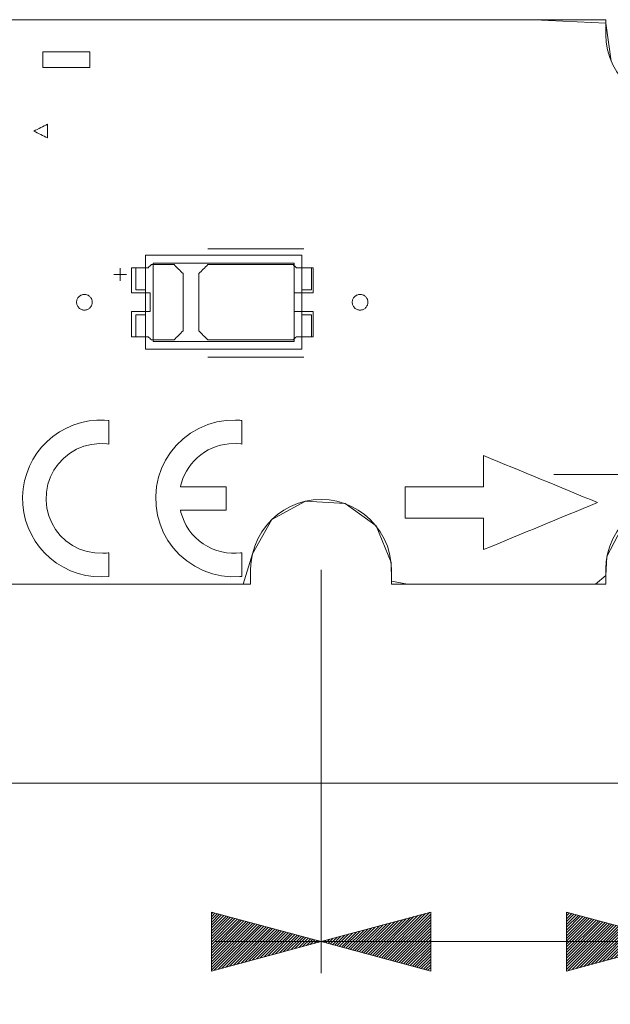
# Model space of a CAD drawing. Header units: inches. Extents: x 511 to 849, y 252 to 484.
# Tile 108 of 256: x 767 to 786, y 423 to 455. Entities that reach past the tile are written whole.
import ezdxf

# ---------------------------------------------------------------- set-up
doc = ezdxf.new("R2010")
doc.units = ezdxf.units.IN
doc.header["$MEASUREMENT"] = 0
for name, pattern in [('AI-Linetype-1', [47.5, 22, -8.5, 8.5, -8.5]), ('AI-Linetype-11', [25.719999, 12.86, -12.86]), ('AI-Linetype-12', [25.719999, 12.86, -12.86]), ('AI-Linetype-23', [25.719999, 12.86, -12.86]), ('AI-Linetype-25', [25.719999, 12.86, -12.86])]:
    doc.linetypes.add(name, pattern=pattern)
doc.layers.add('1', color=7, linetype='Continuous')
doc.layers.add('Top', color=7, linetype='Continuous')

# ---------------------------------------------------------------- blocks, each defined once
blk = doc.blocks.new('block 5')
at = {"layer": '1', "color": 8, "lineweight": 18, "true_color": 0x808080}
blk.add_lwpolyline([(517.869, 430.236), (805.569, 430.236)], dxfattribs=at)
blk = doc.blocks.new('block 959')
at = {"layer": '1', "color": 155, "lineweight": 18, "true_color": 0x4c7299}
blk.add_lwpolyline([(775.732, 444.323), (771.232, 444.323)], dxfattribs=at)
blk = doc.blocks.new('block 960')
at = {"layer": '1', "color": 155, "lineweight": 18, "true_color": 0x4c7299}
blk.add_lwpolyline([(775.732, 446.823), (775.732, 444.323)], dxfattribs=at)
blk = doc.blocks.new('block 961')
at = {"layer": '1', "color": 155, "lineweight": 18, "true_color": 0x4c7299}
blk.add_lwpolyline([(771.232, 446.823), (775.732, 446.823)], dxfattribs=at)
blk = doc.blocks.new('block 962')
at = {"layer": '1', "color": 155, "lineweight": 18, "true_color": 0x4c7299}
blk.add_lwpolyline([(771.232, 444.323), (771.232, 446.823)], dxfattribs=at)
blk = doc.blocks.new('block 963')
at = {"layer": '1', "color": 155, "lineweight": 18, "true_color": 0x4c7299}
blk.add_lwpolyline([(775.982, 444.073), (775.982, 447.073)], dxfattribs=at)
blk = doc.blocks.new('block 964')
at = {"layer": '1', "color": 155, "lineweight": 18, "true_color": 0x4c7299}
blk.add_lwpolyline([(770.982, 444.073), (775.982, 444.073)], dxfattribs=at)
blk = doc.blocks.new('block 965')
at = {"layer": '1', "color": 155, "lineweight": 18, "true_color": 0x4c7299}
blk.add_lwpolyline([(770.982, 447.073), (770.982, 444.073)], dxfattribs=at)
blk = doc.blocks.new('block 966')
at = {"layer": '1', "color": 155, "lineweight": 18, "true_color": 0x4c7299}
blk.add_lwpolyline([(775.982, 447.073), (770.982, 447.073)], dxfattribs=at)
blk = doc.blocks.new('block 967')
at = {"layer": '1', "color": 155, "lineweight": 18, "true_color": 0x4c7299}
blk.add_lwpolyline([(770.682, 445.973), (770.682, 446.673)], dxfattribs=at)
blk = doc.blocks.new('block 968')
at = {"layer": '1', "color": 155, "lineweight": 18, "true_color": 0x4c7299}
blk.add_lwpolyline([(770.682, 446.673), (770.982, 446.673)], dxfattribs=at)
blk = doc.blocks.new('block 969')
at = {"layer": '1', "color": 155, "lineweight": 18, "true_color": 0x4c7299}
blk.add_lwpolyline([(770.982, 445.973), (770.682, 445.973)], dxfattribs=at)
blk = doc.blocks.new('block 970')
at = {"layer": '1', "color": 155, "lineweight": 18, "true_color": 0x4c7299}
blk.add_lwpolyline([(776.282, 445.973), (776.282, 446.673)], dxfattribs=at)
blk = doc.blocks.new('block 971')
at = {"layer": '1', "color": 155, "lineweight": 18, "true_color": 0x4c7299}
blk.add_lwpolyline([(775.982, 445.973), (776.282, 445.973)], dxfattribs=at)
blk = doc.blocks.new('block 972')
at = {"layer": '1', "color": 155, "lineweight": 18, "true_color": 0x4c7299}
blk.add_lwpolyline([(776.282, 446.673), (775.982, 446.673)], dxfattribs=at)
blk = doc.blocks.new('block 973')
at = {"layer": '1', "color": 155, "lineweight": 18, "true_color": 0x4c7299}
blk.add_lwpolyline([(776.282, 445.173), (776.282, 444.473)], dxfattribs=at)
blk = doc.blocks.new('block 974')
at = {"layer": '1', "color": 155, "lineweight": 18, "true_color": 0x4c7299}
blk.add_lwpolyline([(776.282, 444.473), (775.982, 444.473)], dxfattribs=at)
blk = doc.blocks.new('block 975')
at = {"layer": '1', "color": 155, "lineweight": 18, "true_color": 0x4c7299}
blk.add_lwpolyline([(775.982, 445.173), (776.282, 445.173)], dxfattribs=at)
blk = doc.blocks.new('block 976')
at = {"layer": '1', "color": 155, "lineweight": 18, "true_color": 0x4c7299}
blk.add_lwpolyline([(770.682, 445.173), (770.682, 444.473)], dxfattribs=at)
blk = doc.blocks.new('block 977')
at = {"layer": '1', "color": 155, "lineweight": 18, "true_color": 0x4c7299}
blk.add_lwpolyline([(770.982, 445.173), (770.682, 445.173)], dxfattribs=at)
blk = doc.blocks.new('block 978')
at = {"layer": '1', "color": 155, "lineweight": 18, "true_color": 0x4c7299}
blk.add_lwpolyline([(770.682, 444.473), (770.982, 444.473)], dxfattribs=at)
blk = doc.blocks.new('block 1198')
at = {"layer": '1', "color": 18, "lineweight": 13, "true_color": 0x4c0000}
blk.add_lwpolyline([(774.34, 436.586), (672.557, 436.586)], dxfattribs=at)
blk = doc.blocks.new('block 1199')
at = {"layer": '1', "color": 18, "lineweight": 13, "true_color": 0x4c0000}
blk.add_lwpolyline([(785.678, 436.586), (778.84, 436.586)], dxfattribs=at)
blk = doc.blocks.new('block 1207')
at = {"layer": '1', "color": 18, "lineweight": 13, "true_color": 0x4c0000}
blk.add_lwpolyline([(776.036, 443.821), (772.976, 443.821)], dxfattribs=at)
blk = doc.blocks.new('block 1214')
at = {"layer": '1', "color": 18, "lineweight": 13, "true_color": 0x4c0000}
blk.add_lwpolyline([(774.34, 436.586), (672.557, 436.586)], dxfattribs=at)
blk = doc.blocks.new('block 1218')
at = {"layer": '1', "color": 18, "lineweight": 13, "true_color": 0x4c0000}
blk.add_lwpolyline([(776.036, 443.821), (772.976, 443.821)], dxfattribs=at)
blk = doc.blocks.new('block 1222')
at = {"layer": '1', "color": 18, "lineweight": 13, "true_color": 0x4c0000}
blk.add_lwpolyline([(785.678, 436.586), (778.84, 436.586)], dxfattribs=at)
blk = doc.blocks.new('block 1248')
at = {"layer": '1', "color": 18, "lineweight": 13, "true_color": 0x4c0000}
blk.add_lwpolyline([(672.557, 454.585), (785.678, 454.585)], dxfattribs=at)
blk = doc.blocks.new('block 1262')
at = {"layer": '1', "color": 18, "lineweight": 13, "true_color": 0x4c0000}
blk.add_lwpolyline([(776.036, 447.274), (772.976, 447.274)], dxfattribs=at)
blk = doc.blocks.new('block 1263')
at = {"layer": '1', "color": 18, "lineweight": 13, "true_color": 0x4c0000}
blk.add_lwpolyline([(769.976, 446.456), (770.376, 446.456)], dxfattribs=at)
blk = doc.blocks.new('block 1264')
at = {"layer": '1', "color": 18, "lineweight": 13, "true_color": 0x4c0000}
blk.add_lwpolyline([(770.175, 446.256), (770.175, 446.656)], dxfattribs=at)
blk = doc.blocks.new('block 1277')
at = {"layer": '1', "color": 18, "lineweight": 13, "true_color": 0x4c0000}
blk.add_lwpolyline([(770.175, 446.256), (770.175, 446.656)], dxfattribs=at)
blk = doc.blocks.new('block 1280')
at = {"layer": '1', "color": 18, "lineweight": 13, "true_color": 0x4c0000}
blk.add_lwpolyline([(769.976, 446.456), (770.376, 446.456)], dxfattribs=at)
blk = doc.blocks.new('block 1288')
at = {"layer": '1', "color": 18, "lineweight": 13, "true_color": 0x4c0000}
blk.add_lwpolyline([(776.036, 447.274), (772.976, 447.274)], dxfattribs=at)
blk = doc.blocks.new('block 1292')
at = {"layer": '1', "color": 18, "lineweight": 13, "true_color": 0x4c0000}
blk.add_lwpolyline([(672.557, 454.585), (785.678, 454.585)], dxfattribs=at)
blk = doc.blocks.new('block 3705')
at = {"layer": '1', "color": 8, "linetype": 'AI-Linetype-1', "lineweight": 13, "true_color": 0x808080}
blk.add_lwpolyline([(784.02, 440.086), (800.02, 440.086)], dxfattribs=at)
blk = doc.blocks.new('block 3715')
at = {"layer": '1', "color": 193, "linetype": 'AI-Linetype-11', "lineweight": 18, "true_color": 0x9966cc}
blk.add_lwpolyline([(670.307, 425.186), (776.59, 425.186)], dxfattribs=at)
blk = doc.blocks.new('block 3716')
at = {"layer": '1', "color": 193, "linetype": 'AI-Linetype-12', "lineweight": 18, "true_color": 0x9966cc}
blk.add_lwpolyline([(776.59, 437.036), (776.59, 423.186)], dxfattribs=at)
blk = doc.blocks.new('block 3727')
at = {"layer": '1', "color": 193, "linetype": 'AI-Linetype-23', "lineweight": 18, "true_color": 0x9966cc}
blk.add_lwpolyline([(776.59, 425.186), (804.279, 425.186)], dxfattribs=at)
blk = doc.blocks.new('block 3729')
at = {"layer": '1', "color": 193, "linetype": 'AI-Linetype-25', "lineweight": 18, "true_color": 0x9966cc}
blk.add_lwpolyline([(776.59, 437.036), (776.59, 423.186)], dxfattribs=at)
blk = doc.blocks.new('block 4244')
at = {"layer": '1', "color": 155, "lineweight": 18, "true_color": 0x4c7299}
blk.add_lwpolyline([(785.678, 454.585), (785.679, 454.106), (785.695, 453.864), (785.738, 453.62), (785.81, 453.377), (785.909, 453.143), (786.035, 452.92), (786.185, 452.713), (786.355, 452.526), (786.543, 452.362), (786.743, 452.222), (786.954, 452.107), (787.182, 452.012), (787.423, 451.942), (787.673, 451.899), (787.928, 451.885), (788.184, 451.899), (788.434, 451.942), (788.675, 452.012), (788.903, 452.107), (789.114, 452.222), (789.314, 452.362), (789.502, 452.526), (789.672, 452.713), (789.822, 452.92), (789.948, 453.143), (790.047, 453.377), (790.119, 453.62), (790.162, 453.864), (790.178, 454.106), (790.178, 454.585)], dxfattribs=at)
blk = doc.blocks.new('block 4248')
at = {"layer": '1', "color": 155, "lineweight": 18, "true_color": 0x4c7299}
blk.add_lwpolyline([(774.34, 436.586), (672.557, 436.586)], dxfattribs=at)
blk = doc.blocks.new('block 4249')
at = {"layer": '1', "color": 155, "lineweight": 18, "true_color": 0x4c7299}
blk.add_lwpolyline([(778.84, 436.586), (778.84, 437.064), (778.823, 437.306), (778.78, 437.551), (778.708, 437.793), (778.609, 438.028), (778.483, 438.251), (778.334, 438.458), (778.163, 438.645), (777.975, 438.809), (777.775, 438.948), (777.564, 439.064), (777.337, 439.158), (777.096, 439.228), (776.845, 439.271), (776.59, 439.286), (776.334, 439.271), (776.084, 439.228), (775.843, 439.158), (775.615, 439.064), (775.404, 438.948), (775.204, 438.809), (775.016, 438.645), (774.846, 438.458), (774.696, 438.251), (774.57, 438.028), (774.471, 437.793), (774.399, 437.551), (774.356, 437.306), (774.34, 437.064), (774.34, 436.586)], dxfattribs=at)
blk = doc.blocks.new('block 4250')
at = {"layer": '1', "color": 155, "lineweight": 18, "true_color": 0x4c7299}
blk.add_lwpolyline([(785.678, 436.586), (778.84, 436.586)], dxfattribs=at)
blk = doc.blocks.new('block 4251')
at = {"layer": '1', "color": 155, "lineweight": 18, "true_color": 0x4c7299}
blk.add_lwpolyline([(790.178, 436.586), (790.178, 437.064), (790.162, 437.306), (790.119, 437.551), (790.047, 437.793), (789.948, 438.028), (789.822, 438.251), (789.672, 438.458), (789.502, 438.645), (789.314, 438.809), (789.114, 438.948), (788.903, 439.064), (788.675, 439.158), (788.434, 439.228), (788.184, 439.271), (787.928, 439.286), (787.673, 439.271), (787.422, 439.228), (787.181, 439.158), (786.954, 439.064), (786.743, 438.948), (786.543, 438.809), (786.355, 438.645), (786.185, 438.458), (786.035, 438.251), (785.909, 438.028), (785.81, 437.793), (785.738, 437.551), (785.695, 437.306), (785.679, 437.064), (785.678, 436.586)], dxfattribs=at)
blk = doc.blocks.new('block 4255')
at = {"layer": '1', "color": 155, "lineweight": 18, "true_color": 0x4c7299}
blk.add_lwpolyline([(672.557, 454.585), (785.678, 454.585)], dxfattribs=at)
blk = doc.blocks.new('block 4270')
at = {"layer": '1', "color": 18, "lineweight": 13, "true_color": 0x4c0000}
for points in [[(730.596, 454.585), (768.993, 454.585), (778.592, 454.585), (783.392, 454.585), (785.678, 454.472), (785.855, 453.261)], [(786.295, 438.584), (785.719, 437.464), (785.678, 436.857), (785.349, 436.586), (784.149, 436.586), (781.75, 436.586), (779.35, 436.586), (778.84, 436.676), (778.827, 437.278), (778.349, 438.439), (777.355, 439.152), (776.098, 439.232), (775.023, 438.651), (774.401, 437.556), (774.101, 436.586), (772.901, 436.586), (770.501, 436.586), (760.902, 436.586)]]:
    blk.add_lwpolyline(points, dxfattribs=at)
blk = doc.blocks.new('block 4319')
at = {"layer": '1', "color": 18, "lineweight": 13, "true_color": 0x4c0000}
blk.add_lwpolyline([(768.786, 445.574), (768.787, 445.598), (768.791, 445.622), (768.797, 445.646), (768.805, 445.669), (768.816, 445.692), (768.828, 445.713), (768.843, 445.734), (768.86, 445.752), (768.878, 445.768), (768.898, 445.783), (768.918, 445.795), (768.94, 445.805), (768.962, 445.813), (768.986, 445.819), (769.011, 445.823), (769.036, 445.824), (769.061, 445.823), (769.086, 445.819), (769.11, 445.813), (769.133, 445.805), (769.154, 445.795), (769.175, 445.783), (769.194, 445.768), (769.212, 445.752), (769.229, 445.734), (769.244, 445.713), (769.257, 445.692), (769.268, 445.669), (769.276, 445.646), (769.282, 445.622), (769.285, 445.598), (769.286, 445.574), (769.285, 445.551), (769.282, 445.527), (769.276, 445.503), (769.268, 445.479), (769.257, 445.457), (769.244, 445.435), (769.229, 445.415), (769.212, 445.397), (769.194, 445.38), (769.175, 445.366), (769.154, 445.354), (769.133, 445.344), (769.11, 445.335), (769.086, 445.329), (769.061, 445.325), (769.036, 445.324), (769.011, 445.325), (768.986, 445.329), (768.962, 445.335), (768.94, 445.344), (768.918, 445.354), (768.898, 445.366), (768.878, 445.38), (768.86, 445.397), (768.843, 445.415), (768.828, 445.435), (768.816, 445.457), (768.805, 445.479), (768.797, 445.503), (768.791, 445.527), (768.787, 445.551), (768.786, 445.574)], dxfattribs=at)
blk = doc.blocks.new('block 4320')
at = {"layer": '1', "color": 18, "lineweight": 13, "true_color": 0x4c0000}
blk.add_lwpolyline([(777.586, 445.574), (777.587, 445.598), (777.591, 445.622), (777.597, 445.646), (777.605, 445.669), (777.616, 445.692), (777.628, 445.713), (777.643, 445.734), (777.66, 445.752), (777.678, 445.768), (777.698, 445.783), (777.718, 445.795), (777.74, 445.805), (777.762, 445.813), (777.786, 445.819), (777.811, 445.823), (777.836, 445.824), (777.861, 445.823), (777.886, 445.819), (777.91, 445.813), (777.933, 445.805), (777.954, 445.795), (777.975, 445.783), (777.994, 445.768), (778.012, 445.752), (778.029, 445.734), (778.044, 445.713), (778.057, 445.692), (778.068, 445.669), (778.076, 445.646), (778.082, 445.622), (778.085, 445.598), (778.086, 445.574), (778.085, 445.551), (778.082, 445.527), (778.076, 445.503), (778.068, 445.479), (778.057, 445.457), (778.044, 445.435), (778.029, 445.415), (778.012, 445.397), (777.994, 445.38), (777.975, 445.366), (777.954, 445.354), (777.933, 445.344), (777.91, 445.335), (777.886, 445.329), (777.861, 445.325), (777.836, 445.324), (777.811, 445.325), (777.786, 445.329), (777.762, 445.335), (777.74, 445.344), (777.718, 445.354), (777.698, 445.366), (777.678, 445.38), (777.66, 445.397), (777.643, 445.415), (777.628, 445.435), (777.616, 445.457), (777.605, 445.479), (777.597, 445.503), (777.591, 445.527), (777.587, 445.551), (777.586, 445.574)], dxfattribs=at)
blk = doc.blocks.new('block 4321')
at = {"layer": '1', "color": 18, "lineweight": 13, "true_color": 0x4c0000}
blk.add_open_spline([(776.336, 445.874), (776.336, 446.141), (776.336, 446.408), (776.336, 446.674), (776.159, 446.674), (775.983, 446.674), (775.806, 446.674), (775.77, 446.708), (775.735, 446.741), (775.699, 446.774), (774.791, 446.774), (773.884, 446.774), (772.976, 446.774), (772.879, 446.678), (772.783, 446.582), (772.686, 446.486), (772.686, 445.878), (772.686, 445.27), (772.686, 444.662), (772.783, 444.566), (772.879, 444.47), (772.976, 444.374), (773.884, 444.374), (774.791, 444.374), (775.699, 444.374), (775.735, 444.408), (775.77, 444.441), (775.806, 444.474), (775.983, 444.474), (776.159, 444.474), (776.336, 444.474), (776.336, 444.741), (776.336, 445.008), (776.336, 445.274), (776.136, 445.274), (775.936, 445.274), (775.736, 445.274), (775.736, 445.474), (775.736, 445.674), (775.736, 445.874), (775.936, 445.874), (776.136, 445.874), (776.336, 445.874)], degree=3, knots=[0, 0, 0, 0, 1, 1, 1, 2, 2, 2, 3, 3, 3, 4, 4, 4, 5, 5, 5, 6, 6, 6, 7, 7, 7, 8, 8, 8, 9, 9, 9, 10, 10, 10, 11, 11, 11, 12, 12, 12, 13, 13, 13, 14, 14, 14, 14], dxfattribs=at)
blk = doc.blocks.new('block 4322')
at = {"layer": '1', "color": 18, "lineweight": 13, "true_color": 0x4c0000}
blk.add_open_spline([(776.336, 445.874), (776.336, 446.141), (776.336, 446.408), (776.336, 446.674), (776.159, 446.674), (775.983, 446.674), (775.806, 446.674), (775.77, 446.708), (775.735, 446.741), (775.699, 446.774), (774.791, 446.774), (773.884, 446.774), (772.976, 446.774), (772.879, 446.678), (772.783, 446.582), (772.686, 446.486), (772.686, 445.878), (772.686, 445.27), (772.686, 444.662), (772.783, 444.566), (772.879, 444.47), (772.976, 444.374), (773.884, 444.374), (774.791, 444.374), (775.699, 444.374), (775.735, 444.408), (775.77, 444.441), (775.806, 444.474), (775.983, 444.474), (776.159, 444.474), (776.336, 444.474), (776.336, 444.741), (776.336, 445.008), (776.336, 445.274), (776.136, 445.274), (775.936, 445.274), (775.736, 445.274), (775.736, 445.474), (775.736, 445.674), (775.736, 445.874), (775.936, 445.874), (776.136, 445.874), (776.336, 445.874)], degree=3, knots=[0, 0, 0, 0, 1, 1, 1, 2, 2, 2, 3, 3, 3, 4, 4, 4, 5, 5, 5, 6, 6, 6, 7, 7, 7, 8, 8, 8, 9, 9, 9, 10, 10, 10, 11, 11, 11, 12, 12, 12, 13, 13, 13, 14, 14, 14, 14], dxfattribs=at)
blk = doc.blocks.new('block 4323')
at = {"layer": '1', "color": 18, "lineweight": 13, "true_color": 0x4c0000}
blk.add_open_spline([(771.897, 446.774), (771.993, 446.678), (772.09, 446.582), (772.186, 446.486), (772.186, 445.878), (772.186, 445.27), (772.186, 444.662), (772.09, 444.566), (771.993, 444.47), (771.897, 444.374), (771.656, 444.374), (771.415, 444.374), (771.174, 444.374), (771.138, 444.408), (771.102, 444.441), (771.066, 444.474), (770.89, 444.474), (770.713, 444.474), (770.536, 444.474), (770.536, 444.741), (770.536, 445.008), (770.536, 445.274), (770.736, 445.274), (770.936, 445.274), (771.136, 445.274), (771.136, 445.474), (771.136, 445.674), (771.136, 445.874), (770.936, 445.874), (770.736, 445.874), (770.536, 445.874), (770.536, 446.141), (770.536, 446.408), (770.536, 446.674), (770.713, 446.674), (770.89, 446.674), (771.066, 446.674), (771.102, 446.708), (771.138, 446.741), (771.174, 446.774), (771.415, 446.774), (771.656, 446.774), (771.897, 446.774)], degree=3, knots=[0, 0, 0, 0, 1, 1, 1, 2, 2, 2, 3, 3, 3, 4, 4, 4, 5, 5, 5, 6, 6, 6, 7, 7, 7, 8, 8, 8, 9, 9, 9, 10, 10, 10, 11, 11, 11, 12, 12, 12, 13, 13, 13, 14, 14, 14, 14], dxfattribs=at)
blk = doc.blocks.new('block 4324')
at = {"layer": '1', "color": 18, "lineweight": 13, "true_color": 0x4c0000}
blk.add_open_spline([(771.897, 446.774), (771.993, 446.678), (772.09, 446.582), (772.186, 446.486), (772.186, 445.878), (772.186, 445.27), (772.186, 444.662), (772.09, 444.566), (771.993, 444.47), (771.897, 444.374), (771.656, 444.374), (771.415, 444.374), (771.174, 444.374), (771.138, 444.408), (771.102, 444.441), (771.066, 444.474), (770.89, 444.474), (770.713, 444.474), (770.536, 444.474), (770.536, 444.741), (770.536, 445.008), (770.536, 445.274), (770.736, 445.274), (770.936, 445.274), (771.136, 445.274), (771.136, 445.474), (771.136, 445.674), (771.136, 445.874), (770.936, 445.874), (770.736, 445.874), (770.536, 445.874), (770.536, 446.141), (770.536, 446.408), (770.536, 446.674), (770.713, 446.674), (770.89, 446.674), (771.066, 446.674), (771.102, 446.708), (771.138, 446.741), (771.174, 446.774), (771.415, 446.774), (771.656, 446.774), (771.897, 446.774)], degree=3, knots=[0, 0, 0, 0, 1, 1, 1, 2, 2, 2, 3, 3, 3, 4, 4, 4, 5, 5, 5, 6, 6, 6, 7, 7, 7, 8, 8, 8, 9, 9, 9, 10, 10, 10, 11, 11, 11, 12, 12, 12, 13, 13, 13, 14, 14, 14, 14], dxfattribs=at)
blk = doc.blocks.new('block 4373')
at = {"layer": '1', "color": 18, "lineweight": 13, "true_color": 0x4c0000}
blk.add_lwpolyline([(768.786, 445.574), (768.787, 445.598), (768.791, 445.622), (768.797, 445.646), (768.805, 445.669), (768.816, 445.692), (768.828, 445.713), (768.843, 445.734), (768.86, 445.752), (768.878, 445.768), (768.898, 445.783), (768.918, 445.795), (768.94, 445.805), (768.962, 445.813), (768.986, 445.819), (769.011, 445.823), (769.036, 445.824), (769.061, 445.823), (769.086, 445.819), (769.11, 445.813), (769.133, 445.805), (769.154, 445.795), (769.175, 445.783), (769.194, 445.768), (769.212, 445.752), (769.229, 445.734), (769.244, 445.713), (769.257, 445.692), (769.268, 445.669), (769.276, 445.646), (769.282, 445.622), (769.285, 445.598), (769.286, 445.574), (769.285, 445.551), (769.282, 445.527), (769.276, 445.503), (769.268, 445.479), (769.257, 445.457), (769.244, 445.435), (769.229, 445.415), (769.212, 445.397), (769.194, 445.38), (769.175, 445.366), (769.154, 445.354), (769.133, 445.344), (769.11, 445.335), (769.086, 445.329), (769.061, 445.325), (769.036, 445.324), (769.011, 445.325), (768.986, 445.329), (768.962, 445.335), (768.94, 445.344), (768.918, 445.354), (768.898, 445.366), (768.878, 445.38), (768.86, 445.397), (768.843, 445.415), (768.828, 445.435), (768.816, 445.457), (768.805, 445.479), (768.797, 445.503), (768.791, 445.527), (768.787, 445.551), (768.786, 445.574)], dxfattribs=at)
blk = doc.blocks.new('block 4375')
at = {"layer": '1', "color": 18, "lineweight": 13, "true_color": 0x4c0000}
blk.add_open_spline([(771.897, 446.774), (771.993, 446.678), (772.09, 446.582), (772.186, 446.486), (772.186, 445.878), (772.186, 445.27), (772.186, 444.662), (772.09, 444.566), (771.993, 444.47), (771.897, 444.374), (771.656, 444.374), (771.415, 444.374), (771.174, 444.374), (771.138, 444.408), (771.102, 444.441), (771.066, 444.474), (770.89, 444.474), (770.713, 444.474), (770.536, 444.474), (770.536, 444.741), (770.536, 445.008), (770.536, 445.274), (770.736, 445.274), (770.936, 445.274), (771.136, 445.274), (771.136, 445.474), (771.136, 445.674), (771.136, 445.874), (770.936, 445.874), (770.736, 445.874), (770.536, 445.874), (770.536, 446.141), (770.536, 446.408), (770.536, 446.674), (770.713, 446.674), (770.89, 446.674), (771.066, 446.674), (771.102, 446.708), (771.138, 446.741), (771.174, 446.774), (771.415, 446.774), (771.656, 446.774), (771.897, 446.774)], degree=3, knots=[0, 0, 0, 0, 1, 1, 1, 2, 2, 2, 3, 3, 3, 4, 4, 4, 5, 5, 5, 6, 6, 6, 7, 7, 7, 8, 8, 8, 9, 9, 9, 10, 10, 10, 11, 11, 11, 12, 12, 12, 13, 13, 13, 14, 14, 14, 14], dxfattribs=at)
blk = doc.blocks.new('block 4382')
at = {"layer": '1', "color": 18, "lineweight": 13, "true_color": 0x4c0000}
blk.add_open_spline([(771.897, 446.774), (771.993, 446.678), (772.09, 446.582), (772.186, 446.486), (772.186, 445.878), (772.186, 445.27), (772.186, 444.662), (772.09, 444.566), (771.993, 444.47), (771.897, 444.374), (771.656, 444.374), (771.415, 444.374), (771.174, 444.374), (771.138, 444.408), (771.102, 444.441), (771.066, 444.474), (770.89, 444.474), (770.713, 444.474), (770.536, 444.474), (770.536, 444.741), (770.536, 445.008), (770.536, 445.274), (770.736, 445.274), (770.936, 445.274), (771.136, 445.274), (771.136, 445.474), (771.136, 445.674), (771.136, 445.874), (770.936, 445.874), (770.736, 445.874), (770.536, 445.874), (770.536, 446.141), (770.536, 446.408), (770.536, 446.674), (770.713, 446.674), (770.89, 446.674), (771.066, 446.674), (771.102, 446.708), (771.138, 446.741), (771.174, 446.774), (771.415, 446.774), (771.656, 446.774), (771.897, 446.774)], degree=3, knots=[0, 0, 0, 0, 1, 1, 1, 2, 2, 2, 3, 3, 3, 4, 4, 4, 5, 5, 5, 6, 6, 6, 7, 7, 7, 8, 8, 8, 9, 9, 9, 10, 10, 10, 11, 11, 11, 12, 12, 12, 13, 13, 13, 14, 14, 14, 14], dxfattribs=at)
blk = doc.blocks.new('block 4406')
at = {"layer": '1', "color": 18, "lineweight": 13, "true_color": 0x4c0000}
blk.add_open_spline([(776.336, 445.874), (776.336, 446.141), (776.336, 446.408), (776.336, 446.674), (776.159, 446.674), (775.983, 446.674), (775.806, 446.674), (775.77, 446.708), (775.735, 446.741), (775.699, 446.774), (774.791, 446.774), (773.884, 446.774), (772.976, 446.774), (772.879, 446.678), (772.783, 446.582), (772.686, 446.486), (772.686, 445.878), (772.686, 445.27), (772.686, 444.662), (772.783, 444.566), (772.879, 444.47), (772.976, 444.374), (773.884, 444.374), (774.791, 444.374), (775.699, 444.374), (775.735, 444.408), (775.77, 444.441), (775.806, 444.474), (775.983, 444.474), (776.159, 444.474), (776.336, 444.474), (776.336, 444.741), (776.336, 445.008), (776.336, 445.274), (776.136, 445.274), (775.936, 445.274), (775.736, 445.274), (775.736, 445.474), (775.736, 445.674), (775.736, 445.874), (775.936, 445.874), (776.136, 445.874), (776.336, 445.874)], degree=3, knots=[0, 0, 0, 0, 1, 1, 1, 2, 2, 2, 3, 3, 3, 4, 4, 4, 5, 5, 5, 6, 6, 6, 7, 7, 7, 8, 8, 8, 9, 9, 9, 10, 10, 10, 11, 11, 11, 12, 12, 12, 13, 13, 13, 14, 14, 14, 14], dxfattribs=at)
blk = doc.blocks.new('block 4424')
at = {"layer": '1', "color": 18, "lineweight": 13, "true_color": 0x4c0000}
blk.add_lwpolyline([(777.586, 445.574), (777.587, 445.598), (777.591, 445.622), (777.597, 445.646), (777.605, 445.669), (777.616, 445.692), (777.628, 445.713), (777.643, 445.734), (777.66, 445.752), (777.678, 445.768), (777.698, 445.783), (777.718, 445.795), (777.74, 445.805), (777.762, 445.813), (777.786, 445.819), (777.811, 445.823), (777.836, 445.824), (777.861, 445.823), (777.886, 445.819), (777.91, 445.813), (777.933, 445.805), (777.954, 445.795), (777.975, 445.783), (777.994, 445.768), (778.012, 445.752), (778.029, 445.734), (778.044, 445.713), (778.057, 445.692), (778.068, 445.669), (778.076, 445.646), (778.082, 445.622), (778.085, 445.598), (778.086, 445.574), (778.085, 445.551), (778.082, 445.527), (778.076, 445.503), (778.068, 445.479), (778.057, 445.457), (778.044, 445.435), (778.029, 445.415), (778.012, 445.397), (777.994, 445.38), (777.975, 445.366), (777.954, 445.354), (777.933, 445.344), (777.91, 445.335), (777.886, 445.329), (777.861, 445.325), (777.836, 445.324), (777.811, 445.325), (777.786, 445.329), (777.762, 445.335), (777.74, 445.344), (777.718, 445.354), (777.698, 445.366), (777.678, 445.38), (777.66, 445.397), (777.643, 445.415), (777.628, 445.435), (777.616, 445.457), (777.605, 445.479), (777.597, 445.503), (777.591, 445.527), (777.587, 445.551), (777.586, 445.574)], dxfattribs=at)
blk = doc.blocks.new('block 4446')
at = {"layer": '1', "color": 18, "lineweight": 13, "true_color": 0x4c0000}
blk.add_open_spline([(776.336, 445.874), (776.336, 446.141), (776.336, 446.408), (776.336, 446.674), (776.159, 446.674), (775.983, 446.674), (775.806, 446.674), (775.77, 446.708), (775.735, 446.741), (775.699, 446.774), (774.791, 446.774), (773.884, 446.774), (772.976, 446.774), (772.879, 446.678), (772.783, 446.582), (772.686, 446.486), (772.686, 445.878), (772.686, 445.27), (772.686, 444.662), (772.783, 444.566), (772.879, 444.47), (772.976, 444.374), (773.884, 444.374), (774.791, 444.374), (775.699, 444.374), (775.735, 444.408), (775.77, 444.441), (775.806, 444.474), (775.983, 444.474), (776.159, 444.474), (776.336, 444.474), (776.336, 444.741), (776.336, 445.008), (776.336, 445.274), (776.136, 445.274), (775.936, 445.274), (775.736, 445.274), (775.736, 445.474), (775.736, 445.674), (775.736, 445.874), (775.936, 445.874), (776.136, 445.874), (776.336, 445.874)], degree=3, knots=[0, 0, 0, 0, 1, 1, 1, 2, 2, 2, 3, 3, 3, 4, 4, 4, 5, 5, 5, 6, 6, 6, 7, 7, 7, 8, 8, 8, 9, 9, 9, 10, 10, 10, 11, 11, 11, 12, 12, 12, 13, 13, 13, 14, 14, 14, 14], dxfattribs=at)
blk = doc.blocks.new('block 4448')
at = {"layer": '1', "color": 18, "lineweight": 13, "true_color": 0x4c0000}
for points in [[(730.596, 454.585), (768.993, 454.585), (778.592, 454.585), (783.392, 454.585), (785.678, 454.472), (785.855, 453.261)], [(786.295, 438.584), (785.719, 437.464), (785.678, 436.857), (785.349, 436.586), (784.149, 436.586), (781.75, 436.586), (779.35, 436.586), (778.84, 436.676), (778.827, 437.278), (778.349, 438.439), (777.355, 439.152), (776.098, 439.232), (775.023, 438.651), (774.401, 437.556), (774.101, 436.586), (772.901, 436.586), (770.501, 436.586), (760.902, 436.586)]]:
    blk.add_lwpolyline(points, dxfattribs=at)
blk = doc.blocks.new('block 4462')
at = {"layer": '1', "color": 18, "lineweight": 13, "true_color": 0x4c0000}
blk.add_open_spline([(781.774, 439.686), (780.94, 439.686), (780.107, 439.686), (779.274, 439.686), (779.274, 439.353), (779.274, 439.019), (779.274, 438.686), (780.107, 438.686), (780.94, 438.686), (781.774, 438.686), (781.774, 438.353), (781.774, 438.019), (781.774, 437.686), (782.989, 438.186), (784.204, 438.686), (785.419, 439.186), (784.204, 439.686), (782.989, 440.186), (781.774, 440.686), (781.774, 440.353), (781.774, 440.019), (781.774, 439.686)], degree=3, knots=[0, 0, 0, 0, 1, 1, 1, 2, 2, 2, 3, 3, 3, 4, 4, 4, 5, 5, 5, 6, 6, 6, 7, 7, 7, 7], dxfattribs=at)
blk = doc.blocks.new('block 4470')
at = {"layer": '1', "color": 18, "lineweight": 13, "true_color": 0x4c0000}
blk.add_lwpolyline([(769.81, 436.83), (769.571, 436.818), (769.327, 436.829), (769.08, 436.864), (768.835, 436.925), (768.596, 437.011), (768.365, 437.122), (768.148, 437.255), (767.947, 437.408), (767.764, 437.579), (767.602, 437.763), (767.462, 437.958), (767.342, 438.164), (767.24, 438.386), (767.159, 438.62), (767.101, 438.866), (767.068, 439.118), (767.061, 439.373), (767.079, 439.627), (767.123, 439.877), (767.192, 440.118), (767.282, 440.347), (767.392, 440.562), (767.52, 440.763), (767.67, 440.954), (767.841, 441.133), (768.032, 441.296), (768.24, 441.441), (768.464, 441.564), (768.698, 441.664), (768.941, 441.74), (769.187, 441.79), (769.433, 441.814), (769.676, 441.815), (769.794, 441.807), (769.809, 441.805), (769.81, 441.791), (769.81, 441.762), (769.81, 441.703), (769.81, 441.23), (769.81, 441.112), (769.81, 441.053), (769.755, 441.057), (769.513, 441.067), (769.264, 441.043), (769.018, 440.982), (768.781, 440.885), (768.561, 440.754), (768.365, 440.596), (768.197, 440.415), (768.06, 440.219), (767.95, 440.003), (767.869, 439.768), (767.822, 439.518), (767.811, 439.262), (767.838, 439.008), (767.9, 438.764), (767.994, 438.536), (768.116, 438.33), (768.266, 438.14), (768.446, 437.968), (768.653, 437.821), (768.882, 437.705), (769.124, 437.623), (769.372, 437.578), (769.619, 437.569), (769.739, 437.577), (769.798, 437.584), (769.81, 437.583), (769.81, 437.568), (769.81, 437.539), (769.81, 437.303), (769.81, 436.83)], dxfattribs=at)
blk = doc.blocks.new('block 4471')
at = {"layer": '1', "color": 18, "lineweight": 13, "true_color": 0x4c0000}
blk.add_lwpolyline([(773.56, 439.693), (772.576, 439.693), (772.33, 439.693), (772.207, 439.693), (772.146, 439.693), (772.115, 439.693), (772.101, 439.694), (772.104, 439.709), (772.179, 439.951), (772.231, 440.071), (772.293, 440.19), (772.365, 440.305), (772.448, 440.416), (772.54, 440.521), (772.641, 440.62), (772.75, 440.71), (772.866, 440.791), (772.988, 440.863), (773.116, 440.924), (773.246, 440.974), (773.379, 441.014), (773.512, 441.042), (773.645, 441.06), (773.905, 441.065), (774.03, 441.054), (774.06, 441.05), (774.06, 441.086), (774.06, 441.157), (774.06, 441.725), (774.06, 441.796), (774.06, 441.804), (774.052, 441.806), (774.034, 441.808), (773.999, 441.811), (773.855, 441.817), (773.561, 441.805), (773.265, 441.758), (772.972, 441.673), (772.69, 441.553), (772.425, 441.399), (772.183, 441.215), (771.967, 441.007), (771.782, 440.78), (771.629, 440.539), (771.501, 440.277), (771.403, 439.995), (771.339, 439.698), (771.311, 439.393), (771.321, 439.086), (771.367, 438.785), (771.449, 438.495), (771.563, 438.223), (771.703, 437.972), (771.873, 437.738), (772.073, 437.52), (772.303, 437.323), (772.557, 437.154), (772.832, 437.017), (773.12, 436.915), (773.416, 436.849), (773.711, 436.82), (774.001, 436.825), (774.037, 436.828), (774.054, 436.83), (774.06, 436.842), (774.06, 436.913), (774.06, 437.055), (774.06, 437.339), (774.06, 437.481), (774.06, 437.552), (774.058, 437.585), (774.023, 437.581), (773.878, 437.569), (773.729, 437.57), (773.576, 437.583), (773.422, 437.611), (773.268, 437.654), (773.117, 437.711), (772.971, 437.782), (772.831, 437.867), (772.7, 437.965), (772.579, 438.074), (772.469, 438.193), (772.372, 438.32), (772.288, 438.453), (772.218, 438.591), (772.162, 438.73), (772.118, 438.87), (772.101, 438.94), (772.179, 438.943), (772.343, 438.943), (772.999, 438.943), (773.327, 438.943), (773.49, 438.943), (773.531, 438.943), (773.552, 438.943), (773.56, 438.945), (773.56, 438.955), (773.56, 439.037), (773.56, 439.693)], dxfattribs=at)
blk = doc.blocks.new('block 4490')
at = {"layer": '1', "color": 18, "lineweight": 13, "true_color": 0x4c0000}
blk.add_lwpolyline([(774.34, 436.586), (774.34, 437.064), (774.356, 437.306), (774.399, 437.551), (774.471, 437.793), (774.57, 438.028), (774.696, 438.251), (774.846, 438.458), (775.016, 438.645), (775.204, 438.809), (775.404, 438.948), (775.615, 439.064), (775.843, 439.158), (776.084, 439.228), (776.334, 439.271), (776.59, 439.286), (776.845, 439.271), (777.096, 439.228), (777.337, 439.158), (777.564, 439.064), (777.775, 438.948), (777.975, 438.809), (778.163, 438.645), (778.334, 438.458), (778.483, 438.251), (778.609, 438.028), (778.708, 437.793), (778.78, 437.551), (778.823, 437.306), (778.84, 437.064), (778.84, 436.586)], dxfattribs=at)
blk = doc.blocks.new('block 4491')
at = {"layer": '1', "color": 18, "lineweight": 13, "true_color": 0x4c0000}
blk.add_lwpolyline([(790.178, 436.586), (790.178, 437.064), (790.162, 437.306), (790.119, 437.551), (790.047, 437.793), (789.948, 438.028), (789.822, 438.251), (789.672, 438.458), (789.502, 438.645), (789.314, 438.809), (789.114, 438.948), (788.903, 439.064), (788.675, 439.158), (788.434, 439.228), (788.184, 439.271), (787.928, 439.286), (787.673, 439.271), (787.422, 439.228), (787.181, 439.158), (786.954, 439.064), (786.743, 438.948), (786.543, 438.809), (786.355, 438.645), (786.185, 438.458), (786.035, 438.251), (785.909, 438.028), (785.81, 437.793), (785.738, 437.551), (785.695, 437.306), (785.679, 437.064), (785.678, 436.586)], dxfattribs=at)
blk = doc.blocks.new('block 4504')
at = {"layer": '1', "color": 18, "lineweight": 13, "true_color": 0x4c0000}
blk.add_lwpolyline([(774.34, 436.586), (774.34, 437.064), (774.356, 437.306), (774.399, 437.551), (774.471, 437.793), (774.57, 438.028), (774.696, 438.251), (774.846, 438.458), (775.016, 438.645), (775.204, 438.809), (775.404, 438.948), (775.615, 439.064), (775.843, 439.158), (776.084, 439.228), (776.334, 439.271), (776.59, 439.286), (776.845, 439.271), (777.096, 439.228), (777.337, 439.158), (777.564, 439.064), (777.775, 438.948), (777.975, 438.809), (778.163, 438.645), (778.334, 438.458), (778.483, 438.251), (778.609, 438.028), (778.708, 437.793), (778.78, 437.551), (778.823, 437.306), (778.84, 437.064), (778.84, 436.586)], dxfattribs=at)
blk = doc.blocks.new('block 4509')
at = {"layer": '1', "color": 18, "lineweight": 13, "true_color": 0x4c0000}
blk.add_lwpolyline([(790.178, 436.586), (790.178, 437.064), (790.162, 437.306), (790.119, 437.551), (790.047, 437.793), (789.948, 438.028), (789.822, 438.251), (789.672, 438.458), (789.502, 438.645), (789.314, 438.809), (789.114, 438.948), (788.903, 439.064), (788.675, 439.158), (788.434, 439.228), (788.184, 439.271), (787.928, 439.286), (787.673, 439.271), (787.422, 439.228), (787.181, 439.158), (786.954, 439.064), (786.743, 438.948), (786.543, 438.809), (786.355, 438.645), (786.185, 438.458), (786.035, 438.251), (785.909, 438.028), (785.81, 437.793), (785.738, 437.551), (785.695, 437.306), (785.679, 437.064), (785.678, 436.586)], dxfattribs=at)
blk = doc.blocks.new('block 4519')
at = {"layer": '1', "color": 18, "lineweight": 13, "true_color": 0x4c0000}
blk.add_lwpolyline([(769.81, 436.83), (769.571, 436.818), (769.327, 436.829), (769.08, 436.864), (768.835, 436.925), (768.596, 437.011), (768.365, 437.122), (768.148, 437.255), (767.947, 437.408), (767.764, 437.579), (767.602, 437.763), (767.462, 437.958), (767.342, 438.164), (767.24, 438.386), (767.159, 438.62), (767.101, 438.866), (767.068, 439.118), (767.061, 439.373), (767.079, 439.627), (767.123, 439.877), (767.192, 440.118), (767.282, 440.347), (767.392, 440.562), (767.52, 440.763), (767.67, 440.954), (767.841, 441.133), (768.032, 441.296), (768.24, 441.441), (768.464, 441.564), (768.698, 441.664), (768.941, 441.74), (769.187, 441.79), (769.433, 441.814), (769.676, 441.815), (769.794, 441.807), (769.809, 441.805), (769.81, 441.791), (769.81, 441.762), (769.81, 441.703), (769.81, 441.23), (769.81, 441.112), (769.81, 441.053), (769.755, 441.057), (769.513, 441.067), (769.264, 441.043), (769.018, 440.982), (768.781, 440.885), (768.561, 440.754), (768.365, 440.596), (768.197, 440.415), (768.06, 440.219), (767.95, 440.003), (767.869, 439.768), (767.822, 439.518), (767.811, 439.262), (767.838, 439.008), (767.9, 438.764), (767.994, 438.536), (768.116, 438.33), (768.266, 438.14), (768.446, 437.968), (768.653, 437.821), (768.882, 437.705), (769.124, 437.623), (769.372, 437.578), (769.619, 437.569), (769.739, 437.577), (769.798, 437.584), (769.81, 437.583), (769.81, 437.568), (769.81, 437.539), (769.81, 437.303), (769.81, 436.83)], dxfattribs=at)
blk = doc.blocks.new('block 4525')
at = {"layer": '1', "color": 18, "lineweight": 13, "true_color": 0x4c0000}
blk.add_open_spline([(781.774, 439.686), (780.94, 439.686), (780.107, 439.686), (779.274, 439.686), (779.274, 439.353), (779.274, 439.019), (779.274, 438.686), (780.107, 438.686), (780.94, 438.686), (781.774, 438.686), (781.774, 438.353), (781.774, 438.019), (781.774, 437.686), (782.989, 438.186), (784.204, 438.686), (785.419, 439.186), (784.204, 439.686), (782.989, 440.186), (781.774, 440.686), (781.774, 440.353), (781.774, 440.019), (781.774, 439.686)], degree=3, knots=[0, 0, 0, 0, 1, 1, 1, 2, 2, 2, 3, 3, 3, 4, 4, 4, 5, 5, 5, 6, 6, 6, 7, 7, 7, 7], dxfattribs=at)
blk = doc.blocks.new('block 4527')
at = {"layer": '1', "color": 18, "lineweight": 13, "true_color": 0x4c0000}
blk.add_lwpolyline([(773.56, 439.693), (772.576, 439.693), (772.33, 439.693), (772.207, 439.693), (772.146, 439.693), (772.115, 439.693), (772.101, 439.694), (772.104, 439.709), (772.179, 439.951), (772.231, 440.071), (772.293, 440.19), (772.365, 440.305), (772.448, 440.416), (772.54, 440.521), (772.641, 440.62), (772.75, 440.71), (772.866, 440.791), (772.988, 440.863), (773.116, 440.924), (773.246, 440.974), (773.379, 441.014), (773.512, 441.042), (773.645, 441.06), (773.905, 441.065), (774.03, 441.054), (774.06, 441.05), (774.06, 441.086), (774.06, 441.157), (774.06, 441.725), (774.06, 441.796), (774.06, 441.804), (774.052, 441.806), (774.034, 441.808), (773.999, 441.811), (773.855, 441.817), (773.561, 441.805), (773.265, 441.758), (772.972, 441.673), (772.69, 441.553), (772.425, 441.399), (772.183, 441.215), (771.967, 441.007), (771.782, 440.78), (771.629, 440.539), (771.501, 440.277), (771.403, 439.995), (771.339, 439.698), (771.311, 439.393), (771.321, 439.086), (771.367, 438.785), (771.449, 438.495), (771.563, 438.223), (771.703, 437.972), (771.873, 437.738), (772.073, 437.52), (772.303, 437.323), (772.557, 437.154), (772.832, 437.017), (773.12, 436.915), (773.416, 436.849), (773.711, 436.82), (774.001, 436.825), (774.037, 436.828), (774.054, 436.83), (774.06, 436.842), (774.06, 436.913), (774.06, 437.055), (774.06, 437.339), (774.06, 437.481), (774.06, 437.552), (774.058, 437.585), (774.023, 437.581), (773.878, 437.569), (773.729, 437.57), (773.576, 437.583), (773.422, 437.611), (773.268, 437.654), (773.117, 437.711), (772.971, 437.782), (772.831, 437.867), (772.7, 437.965), (772.579, 438.074), (772.469, 438.193), (772.372, 438.32), (772.288, 438.453), (772.218, 438.591), (772.162, 438.73), (772.118, 438.87), (772.101, 438.94), (772.179, 438.943), (772.343, 438.943), (772.999, 438.943), (773.327, 438.943), (773.49, 438.943), (773.531, 438.943), (773.552, 438.943), (773.56, 438.945), (773.56, 438.955), (773.56, 439.037), (773.56, 439.693)], dxfattribs=at)
blk = doc.blocks.new('block 4562')
at = {"layer": '1', "color": 18, "lineweight": 13, "true_color": 0x4c0000}
blk.add_open_spline([(767.71, 453.557), (767.71, 453.39), (767.71, 453.224), (767.71, 453.057), (768.21, 453.057), (768.71, 453.057), (769.21, 453.057), (769.21, 453.224), (769.21, 453.39), (769.21, 453.557), (768.71, 453.557), (768.21, 453.557), (767.71, 453.557)], degree=3, knots=[0, 0, 0, 0, 1, 1, 1, 2, 2, 2, 3, 3, 3, 4, 4, 4, 4], dxfattribs=at)
blk = doc.blocks.new('block 4563')
at = {"layer": '1', "color": 18, "lineweight": 13, "true_color": 0x4c0000}
blk.add_open_spline([(767.862, 451.253), (767.716, 451.18), (767.569, 451.106), (767.422, 451.032), (767.569, 450.959), (767.716, 450.886), (767.862, 450.813), (767.862, 450.96), (767.862, 451.107), (767.862, 451.253)], degree=3, knots=[0, 0, 0, 0, 1, 1, 1, 2, 2, 2, 3, 3, 3, 3], dxfattribs=at)
blk = doc.blocks.new('block 4565')
at = {"layer": '1', "color": 18, "lineweight": 13, "true_color": 0x4c0000}
blk.add_lwpolyline([(790.178, 454.585), (790.178, 454.106), (790.162, 453.864), (790.119, 453.62), (790.047, 453.377), (789.948, 453.143), (789.822, 452.92), (789.672, 452.713), (789.502, 452.526), (789.314, 452.362), (789.114, 452.222), (788.903, 452.107), (788.675, 452.012), (788.434, 451.942), (788.184, 451.899), (787.928, 451.885), (787.673, 451.899), (787.423, 451.942), (787.182, 452.012), (786.954, 452.107), (786.743, 452.222), (786.543, 452.362), (786.355, 452.526), (786.185, 452.713), (786.035, 452.92), (785.909, 453.143), (785.81, 453.377), (785.738, 453.62), (785.695, 453.864), (785.679, 454.106), (785.678, 454.585)], dxfattribs=at)
blk = doc.blocks.new('block 4577')
at = {"layer": '1', "color": 18, "lineweight": 13, "true_color": 0x4c0000}
blk.add_lwpolyline([(790.178, 454.585), (790.178, 454.106), (790.162, 453.864), (790.119, 453.62), (790.047, 453.377), (789.948, 453.143), (789.822, 452.92), (789.672, 452.713), (789.502, 452.526), (789.314, 452.362), (789.114, 452.222), (788.903, 452.107), (788.675, 452.012), (788.434, 451.942), (788.184, 451.899), (787.928, 451.885), (787.673, 451.899), (787.423, 451.942), (787.182, 452.012), (786.954, 452.107), (786.743, 452.222), (786.543, 452.362), (786.355, 452.526), (786.185, 452.713), (786.035, 452.92), (785.909, 453.143), (785.81, 453.377), (785.738, 453.62), (785.695, 453.864), (785.679, 454.106), (785.678, 454.585)], dxfattribs=at)
blk = doc.blocks.new('block 6118')
at = {"layer": 'Top', "lineweight": 0}
for points in [[(776.59, 425.186), (773.09, 424.248), (773.09, 426.124), (776.59, 425.186), (776.59, 425.186)], [(773.09, 426.069), (773.133, 426.112)], [(773.09, 425.98), (773.204, 426.093)], [(773.09, 425.89), (773.274, 426.074)], [(773.09, 425.8), (773.345, 426.056)], [(773.09, 425.71), (773.416, 426.037)], [(773.09, 425.62), (773.487, 426.018)], [(773.09, 425.531), (773.558, 425.999)], [(773.09, 425.441), (773.629, 425.98)], [(773.09, 425.351), (773.699, 425.961)], [(773.09, 425.261), (773.77, 425.942)], [(773.09, 425.171), (773.841, 425.923)], [(773.09, 425.082), (773.912, 425.904)], [(773.09, 424.992), (773.983, 425.885)], [(773.09, 424.902), (774.053, 425.866)], [(773.09, 424.812), (774.124, 425.847)], [(773.09, 424.722), (774.195, 425.828)], [(773.09, 424.633), (774.266, 425.809)], [(773.09, 424.543), (774.337, 425.79)], [(773.09, 424.453), (774.408, 425.771)], [(773.09, 424.363), (774.478, 425.752)], [(773.09, 424.273), (774.549, 425.733)], [(773.178, 424.272), (774.62, 425.714)], [(773.301, 424.305), (774.691, 425.695)], [(773.424, 424.338), (774.762, 425.676)], [(773.546, 424.371), (774.833, 425.657)], [(773.669, 424.404), (774.903, 425.638)], [(773.792, 424.436), (774.974, 425.619)], [(773.914, 424.469), (775.045, 425.6)], [(774.037, 424.502), (775.116, 425.581)], [(774.16, 424.535), (775.187, 425.562)], [(774.282, 424.568), (775.258, 425.543)], [(774.405, 424.601), (775.328, 425.524)], [(774.528, 424.634), (775.399, 425.505)], [(774.65, 424.667), (775.47, 425.486)], [(774.773, 424.699), (775.541, 425.467)], [(774.896, 424.732), (775.612, 425.448)], [(775.018, 424.765), (775.682, 425.429)], [(775.141, 424.798), (775.753, 425.41)], [(775.264, 424.831), (775.824, 425.391)], [(775.386, 424.864), (775.895, 425.372)], [(775.509, 424.897), (775.966, 425.353)], [(775.632, 424.929), (776.037, 425.334)], [(775.754, 424.962), (776.107, 425.315)], [(775.877, 424.995), (776.178, 425.296)], [(776, 425.028), (776.249, 425.277)], [(776.122, 425.061), (776.32, 425.258)], [(776.245, 425.094), (776.391, 425.239)], [(776.368, 425.127), (776.462, 425.221)], [(776.49, 425.16), (776.532, 425.202)]]:
    blk.add_lwpolyline(points, dxfattribs=at)
blk = doc.blocks.new('block 6130')
at = {"layer": 'Top', "lineweight": 0}
for points in [[(787.928, 425.186), (784.428, 424.248), (784.428, 426.124), (787.928, 425.186), (787.928, 425.186)], [(784.428, 426.093), (784.453, 426.117)], [(784.428, 426.003), (784.524, 426.098)], [(784.428, 425.913), (784.595, 426.079)], [(784.428, 425.824), (784.665, 426.061)], [(784.428, 425.734), (784.736, 426.042)], [(784.428, 425.644), (784.807, 426.023)], [(784.428, 425.554), (784.878, 426.004)], [(784.428, 425.464), (784.949, 425.985)], [(784.428, 425.375), (785.019, 425.966)], [(784.428, 425.285), (785.09, 425.947)], [(784.428, 425.195), (785.161, 425.928)], [(784.428, 425.105), (785.232, 425.909)], [(784.428, 425.015), (785.303, 425.89)], [(784.428, 424.926), (785.374, 425.871)], [(784.428, 424.836), (785.444, 425.852)], [(784.428, 424.746), (785.515, 425.833)], [(784.428, 424.656), (785.586, 425.814)], [(784.428, 424.566), (785.657, 425.795)], [(784.428, 424.477), (785.728, 425.776)], [(784.428, 424.387), (785.799, 425.757)], [(784.428, 424.297), (785.869, 425.738)], [(784.485, 424.263), (785.94, 425.719)], [(784.607, 424.296), (786.011, 425.7)], [(784.73, 424.329), (786.082, 425.681)], [(784.853, 424.362), (786.153, 425.662)], [(784.975, 424.395), (786.223, 425.643)], [(785.098, 424.428), (786.294, 425.624)], [(785.221, 424.461), (786.365, 425.605)], [(785.343, 424.494), (786.436, 425.586)], [(785.466, 424.526), (786.507, 425.567)], [(785.589, 424.559), (786.578, 425.548)], [(785.711, 424.592), (786.648, 425.529)], [(785.834, 424.625), (786.719, 425.51)], [(785.957, 424.658), (786.79, 425.491)], [(786.079, 424.691), (786.861, 425.472)], [(786.202, 424.724), (786.932, 425.453)], [(786.325, 424.756), (787.003, 425.434)], [(786.447, 424.789), (787.073, 425.415)], [(786.57, 424.822), (787.144, 425.396)], [(786.693, 424.855), (787.215, 425.377)], [(786.816, 424.888), (787.286, 425.358)], [(786.938, 424.921), (787.357, 425.339)], [(787.061, 424.954), (787.428, 425.32)], [(787.184, 424.987), (787.498, 425.301)], [(787.306, 425.019), (787.569, 425.282)], [(787.429, 425.052), (787.64, 425.263)], [(787.552, 425.085), (787.711, 425.244)], [(787.674, 425.118), (787.782, 425.225)], [(787.797, 425.151), (787.852, 425.207)], [(787.92, 425.184), (787.923, 425.188)]]:
    blk.add_lwpolyline(points, dxfattribs=at)
blk = doc.blocks.new('block 6131')
at = {"layer": 'Top', "lineweight": 0}
for points in [[(776.59, 425.186), (780.09, 426.124), (780.09, 424.248), (776.59, 425.186), (776.59, 425.186)], [(778.515, 424.67), (779.925, 426.08)], [(778.586, 424.651), (780.048, 426.113)], [(777.878, 424.841), (778.821, 425.784)], [(777.949, 424.822), (778.944, 425.817)], [(778.02, 424.803), (779.067, 425.85)], [(778.091, 424.784), (779.189, 425.883)], [(778.161, 424.765), (779.312, 425.916)], [(778.232, 424.746), (779.435, 425.948)], [(778.303, 424.727), (779.557, 425.981)], [(778.374, 424.708), (779.68, 426.014)], [(778.445, 424.689), (779.803, 426.047)], [(778.657, 424.632), (780.09, 426.065)], [(778.728, 424.613), (780.09, 425.975)], [(778.799, 424.594), (780.09, 425.885)], [(778.87, 424.575), (780.09, 425.795)], [(777.17, 425.031), (777.594, 425.455)], [(777.241, 425.012), (777.717, 425.488)], [(777.311, 424.993), (777.84, 425.521)], [(777.382, 424.974), (777.962, 425.554)], [(777.453, 424.955), (778.085, 425.587)], [(777.524, 424.936), (778.208, 425.62)], [(777.595, 424.917), (778.33, 425.653)], [(777.666, 424.898), (778.453, 425.685)], [(777.736, 424.879), (778.576, 425.718)], [(777.807, 424.86), (778.699, 425.751)], [(778.94, 424.556), (780.09, 425.706)], [(779.011, 424.537), (780.09, 425.616)], [(779.082, 424.518), (780.09, 425.526)], [(776.603, 425.183), (776.613, 425.192)], [(776.674, 425.164), (776.736, 425.225)], [(776.745, 425.145), (776.858, 425.258)], [(776.816, 425.126), (776.981, 425.291)], [(776.886, 425.107), (777.104, 425.324)], [(776.957, 425.088), (777.226, 425.357)], [(777.028, 425.069), (777.349, 425.39)], [(777.099, 425.05), (777.472, 425.423)], [(779.153, 424.499), (780.09, 425.436)], [(779.224, 424.48), (780.09, 425.346)], [(779.295, 424.461), (780.09, 425.257)], [(779.365, 424.442), (780.09, 425.167)], [(779.436, 424.423), (780.09, 425.077)], [(779.507, 424.404), (780.09, 424.987)], [(779.578, 424.386), (780.09, 424.897)], [(779.649, 424.367), (780.09, 424.808)], [(779.719, 424.348), (780.09, 424.718)], [(779.79, 424.329), (780.09, 424.628)], [(779.861, 424.31), (780.09, 424.538)], [(779.932, 424.291), (780.09, 424.448)], [(780.003, 424.272), (780.09, 424.359)], [(780.074, 424.253), (780.09, 424.269)]]:
    blk.add_lwpolyline(points, dxfattribs=at)

msp = doc.modelspace()

# ---------------------------------------------------------------- block references
at = {"layer": '1'}
for name in ['block 4270', 'block 4448', 'block 1248', 'block 1292', 'block 4255', 'block 4244', 'block 4565', 'block 4577', 'block 4562', 'block 4563', 'block 1262', 'block 1288', 'block 965', 'block 966', 'block 961', 'block 962', 'block 960', 'block 963', 'block 1264', 'block 1277', 'block 4323', 'block 4324', 'block 4375', 'block 4382', 'block 967', 'block 968', 'block 4321', 'block 4322', 'block 4406', 'block 4446', 'block 972', 'block 970', 'block 1263', 'block 1280', 'block 969', 'block 971', 'block 4319', 'block 4373', 'block 4320', 'block 4424', 'block 976', 'block 977', 'block 975', 'block 973', 'block 978', 'block 959', 'block 974', 'block 964', 'block 1207', 'block 1218', 'block 4470', 'block 4519', 'block 4471', 'block 4527', 'block 4462', 'block 4525', 'block 3705', 'block 4249', 'block 4490', 'block 4504', 'block 4251', 'block 4491', 'block 4509', 'block 3716', 'block 3729', 'block 1198', 'block 1214', 'block 4248', 'block 1199', 'block 1222', 'block 4250', 'block 5', 'block 3715', 'block 3727']:
    msp.add_blockref(name, (0, 0), dxfattribs=at)
at = {"layer": 'Top'}
for name in ['block 6118', 'block 6131', 'block 6130']:
    msp.add_blockref(name, (0, 0), dxfattribs=at)

doc.saveas('drawing.dxf')
